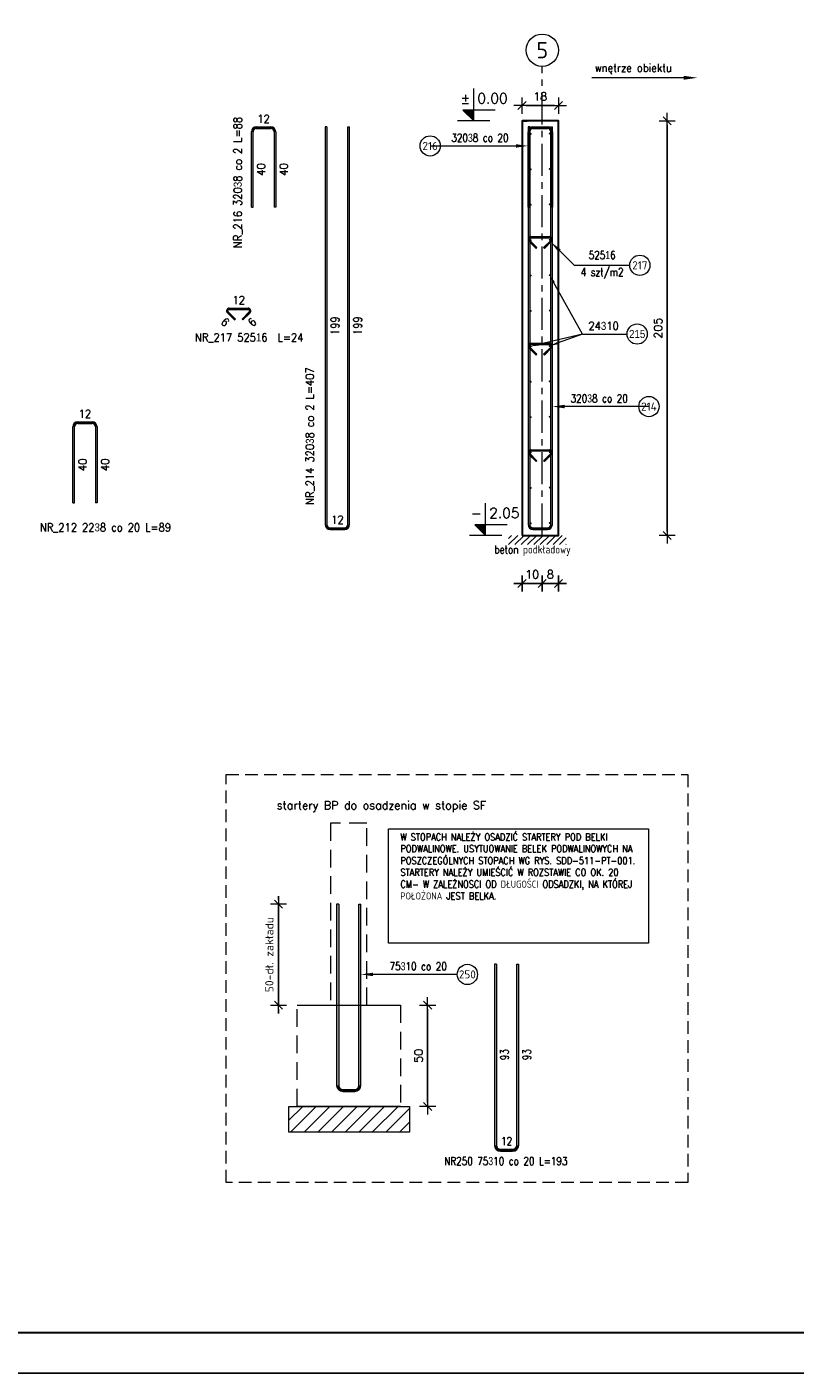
# Model space of a CAD drawing. Extents: x 252417 to 269709, y -146608 to -133214.
# Tile 8 of 14: x 261522 to 265320, y -146608 to -139952. Entities that reach past the tile are written whole.
import ezdxf
from ezdxf.enums import TextEntityAlignment as Align

# ---------------------------------------------------------------- set-up
doc = ezdxf.new("R2010")
doc.units = 0
doc.header["$LTSCALE"] = 5
doc.header["$MEASUREMENT"] = 0
doc.linetypes.add('CENTER', pattern=[50.8, 31.75, -6.35, 6.35, -6.35])
doc.linetypes.add('HIDDEN', pattern=[0.375, 0.25, -0.125])
doc.layers.add('_FORMATKA', color=8, linetype='Continuous', lineweight=15, plot=False)
for name, color, linetype, lineweight in [('_RAMKA', 7, 'Continuous', 35), ('AutoCAD_Structural_Detailing_deskowanie', 2, 'Continuous', 30), ('AutoCAD_Structural_Detailing_kształt pręta', 7, 'Continuous', 13), ('AutoCAD_Structural_Detailing_opis kształtu pręta', 7, 'Continuous', 13), ('AutoCAD_Structural_Detailing_opis rozkładu', 7, 'Continuous', 13), ('AutoCAD_Structural_Detailing_pręt wyrzucony', 7, 'Continuous', 13), ('AutoCAD_Structural_Detailing_symbole graficzne', 7, 'Continuous', 13), ('Opisy', 3, 'Continuous', 9), ('PS_DIM', 4, 'Continuous', 13), ('PS_HIDDEN', 2, 'HIDDEN', 13), ('PS_POS', 1, 'Continuous', 15), ('PS_TEXT', 3, 'Continuous', 13)]:
    doc.layers.add(name, color=color, linetype=linetype, lineweight=lineweight)
doc.layers.add('PS_KOTE', color=4, linetype='Continuous')
doc.styles.add('ARIAL', font='arial.ttf')
doc.styles.add('marta', font='simplex.shx', dxfattribs={"width": 0.8})
doc.styles.add('marta_B', font='isocpeur.ttf')
doc.styles.add('r-gil', font='GIL_____.TTF', dxfattribs={"width": 0.9})
doc.styles.add('r-simplex', font='simplex.shx', dxfattribs={"width": 0.9})
doc.styles.add('simplex', font='simplex.shx', dxfattribs={"width": 0.9})
doc.styles.add('SIMPLEX 0.8', font='simplex.shx', dxfattribs={"width": 0.8, "height": 40})
doc.styles.add('styl2M', font='simplex.shx')
doc.styles.add('style1', font='simplex.shx')
doc.dimstyles.new('RBCT DIM 20_M', dxfattribs={"dimtxt": 40, "dimasz": 20, "dimexe": 20, "dimexo": 150, "dimgap": 25, "dimtad": 1, "dimdec": 1, "dimlfac": 0.1, "dimzin": 9, "dimdsep": 46, "dimtxsty": 'styl2M', "dimblk": 'dimznak', "dimcen": 40, "dimse1": 1, "dimse2": 1, "dimclrd": 8, "dimclre": 8, "dimclrt": 4, "dimadec": 0, "dimazin": 0, "dimtfac": 1, "dimtdec": 1, "dimtix": 1, "dimtmove": 2, "dimatfit": 3, "dimldrblk": 'dimznak', "dimfxl": 5, "dimfxlon": 1, "dimarcsym": 0})

# ---------------------------------------------------------------- blocks, each defined once
blk = doc.blocks.new('dimznak')
at = {"color": 0}
for points in [[(-2, 0), (2, 0)], [(0, 2), (0, -2)]]:
    blk.add_lwpolyline(points, dxfattribs=at)
at = {"color": 3}
blk.add_lwpolyline([(1, 1), (-1, -1)], dxfattribs=at)
blk = doc.blocks.new('*D28')
at = {"layer": 'Defpoints', "color": 0, "transparency": 16777216}
for p in [(263063.6, -144289.1), (262766, -144789.1), (263063.6, -144789.1)]:
    blk.add_point(p, dxfattribs=at)
at = {"layer": 'PS_DIM', "color": 8, "lineweight": -2, "transparency": 16777216}
for p, q in [((262766, -144269.1), (262766, -144249.1)), ((262766, -144289.1), (262766, -144789.1)), ((262766, -144809.1), (262766, -144829.1))]:
    blk.add_line(p, q, dxfattribs=at)
at = {"layer": 'PS_DIM', "color": 8, "lineweight": -2, "transparency": 16777216, "xscale": 20, "yscale": 20, "zscale": 20}
for p, rotation in [((262766, -144289.1), 270), ((262766, -144789.1), 90)]:
    blk.add_blockref('dimznak', p, dxfattribs=dict(at, rotation=rotation))
at = {"layer": 'PS_DIM', "color": 4, "transparency": 16777216, "insert": (262721, -144539.1), "char_height": 40, "attachment_point": 5, "rotation": 90, "style": 'styl2M'}
blk.add_mtext('50-dł. zakładu', dxfattribs=at)
blk = doc.blocks.new('*D29')
at = {"layer": 'Defpoints', "color": 0, "transparency": 16777216}
for p in [(263368.8, -144789.1), (263368.8, -145289.1), (263503.5, -145289.1)]:
    blk.add_point(p, dxfattribs=at)
at = {"layer": 'PS_DIM', "color": 8, "lineweight": -2, "transparency": 16777216}
blk.add_line((263503.5, -144809.1), (263503.5, -145269.1), dxfattribs=at)
at = {"layer": 'PS_DIM', "color": 8, "lineweight": -2, "transparency": 16777216, "xscale": 20, "yscale": 20, "zscale": 20}
for p, rotation in [((263503.5, -144789.1), 90), ((263503.5, -145289.1), 270)]:
    blk.add_blockref('dimznak', p, dxfattribs=dict(at, rotation=rotation))
at = {"layer": 'PS_DIM', "color": 4, "transparency": 16777216, "insert": (263458.5, -145039.1), "char_height": 40, "attachment_point": 5, "rotation": 90, "style": 'styl2M'}
blk.add_mtext('50', dxfattribs=at)
blk = doc.blocks.new('*D56')
at = {"layer": 'Defpoints', "color": 0, "transparency": 16777216}
for p in [(264150.2, -140341.3), (263970.2, -140416.7), (264150.2, -140416.7)]:
    blk.add_point(p, dxfattribs=at)
at = {"layer": 'PS_DIM', "color": 8, "lineweight": -2, "transparency": 16777216}
blk.add_line((263990.2, -140341.3), (264130.2, -140341.3), dxfattribs=at)
at = {"layer": 'PS_DIM', "color": 8, "lineweight": -2, "transparency": 16777216, "xscale": 20, "yscale": 20, "zscale": 20, "rotation": 180}
blk.add_blockref('dimznak', (263970.2, -140341.3), dxfattribs=at)
at = {"layer": 'PS_DIM', "color": 8, "lineweight": -2, "transparency": 16777216, "xscale": 20, "yscale": 20, "zscale": 20}
blk.add_blockref('dimznak', (264150.2, -140341.3), dxfattribs=at)
at = {"layer": 'PS_DIM', "color": 4, "transparency": 16777216, "insert": (264060.2, -140296.3), "char_height": 40, "attachment_point": 5, "style": 'styl2M'}
blk.add_mtext('18', dxfattribs=at)
blk = doc.blocks.new('*D57')
at = {"layer": 'Defpoints', "color": 0, "transparency": 16777216}
for p in [(263970.2, -140416.7), (263970.2, -142466.7), (264688, -142466.7)]:
    blk.add_point(p, dxfattribs=at)
at = {"layer": 'PS_DIM', "color": 8, "lineweight": -2, "transparency": 16777216}
blk.add_line((264688, -140436.7), (264688, -142446.7), dxfattribs=at)
at = {"layer": 'PS_DIM', "color": 8, "lineweight": -2, "transparency": 16777216, "xscale": 20, "yscale": 20, "zscale": 20}
for p, rotation in [((264688, -140416.7), 90), ((264688, -142466.7), 270)]:
    blk.add_blockref('dimznak', p, dxfattribs=dict(at, rotation=rotation))
at = {"layer": 'PS_DIM', "color": 4, "transparency": 16777216, "insert": (264643, -141441.7), "char_height": 40, "attachment_point": 5, "rotation": 90, "style": 'styl2M'}
blk.add_mtext('205', dxfattribs=at)
blk = doc.blocks.new('A$C5C101CB4')
at = {"layer": 'PS_DIM'}
blk.add_hatch(color=2, dxfattribs=at).paths.add_polyline_path([(914, 17), (794, 0), (794, 34)], flags=0)
at = {"layer": 'PS_DIM', "color": 2}
blk.add_line((794, 17), (0, 17), dxfattribs=at)
at = {"layer": 'PS_DIM', "color": 2, "insert": (25, 138), "char_height": 70, "attachment_point": 1, "style": 'simplex'}
blk.add_mtext_dynamic_manual_height_columns('wnętrze obiektu', width=2506.37, gutter_width=17.5, heights=[0], dxfattribs=at)
blk = doc.blocks.new('*D58')
at = {"color": 8, "lineweight": -2, "transparency": 16777216}
for p, q in [((263950.2, -142703.9), (263930.2, -142703.9)), ((263970.2, -142703.9), (264070.2, -142703.9)), ((264090.2, -142703.9), (264110.2, -142703.9))]:
    blk.add_line(p, q, dxfattribs=at)
at = {"layer": 'Defpoints', "color": 0, "transparency": 16777216}
for p in [(263970.2, -142466.7, 10443.6), (264070.2, -142466.7), (264070.2, -142703.9)]:
    blk.add_point(p, dxfattribs=at)
at = {"color": 8, "lineweight": -2, "transparency": 16777216, "xscale": 20, "yscale": 20, "zscale": 20}
blk.add_blockref('dimznak', (263970.2, -142703.9), dxfattribs=at)
at = {"color": 8, "lineweight": -2, "transparency": 16777216, "xscale": 20, "yscale": 20, "zscale": 20, "rotation": 180}
blk.add_blockref('dimznak', (264070.2, -142703.9), dxfattribs=at)
at = {"color": 4, "transparency": 16777216, "insert": (264020.2, -142658.9), "char_height": 40, "attachment_point": 5, "style": 'styl2M'}
blk.add_mtext('10', dxfattribs=at)
blk = doc.blocks.new('*D59')
at = {"color": 8, "lineweight": -2, "transparency": 16777216}
for p, q in [((264050.2, -142703.9), (264030.2, -142703.9)), ((264070.2, -142703.9), (264150.2, -142703.9)), ((264170.2, -142703.9), (264190.2, -142703.9))]:
    blk.add_line(p, q, dxfattribs=at)
at = {"layer": 'Defpoints', "color": 0, "transparency": 16777216}
for p in [(264070.2, -142466.7), (264150.2, -142466.7, 10443.6), (264150.2, -142703.9)]:
    blk.add_point(p, dxfattribs=at)
at = {"color": 8, "lineweight": -2, "transparency": 16777216, "xscale": 20, "yscale": 20, "zscale": 20}
blk.add_blockref('dimznak', (264070.2, -142703.9), dxfattribs=at)
at = {"color": 8, "lineweight": -2, "transparency": 16777216, "xscale": 20, "yscale": 20, "zscale": 20, "rotation": 180}
blk.add_blockref('dimznak', (264150.2, -142703.9), dxfattribs=at)
at = {"color": 4, "transparency": 16777216, "insert": (264110.2, -142658.9), "char_height": 40, "attachment_point": 5, "style": 'styl2M'}
blk.add_mtext('8', dxfattribs=at)
blk = doc.blocks.new('*U17')
at = {"layer": '_FORMATKA', "lineweight": -3}
blk.add_lwpolyline([(-841, 0), (0, 0), (0, 594), (-841, 594)], close=True, dxfattribs=at)
at = {"layer": '_RAMKA', "lineweight": -3, "const_width": 0.5}
blk.add_lwpolyline([(-811, 10), (-10, 10), (-10, 584), (-811, 584)], close=True, dxfattribs=at)

msp = doc.modelspace()

# ---------------------------------------------------------------- hatches: boundary and pattern name
h = msp.add_hatch(color=1)
edge = h.paths.add_edge_path(flags=0)
edge.add_arc((264013.18, -140481.71), 5, 0, 360)
h = msp.add_hatch(color=1)
edge = h.paths.add_edge_path(flags=0)
edge.add_arc((264107.18, -140479.71), 5, 0, 360)
h = msp.add_hatch(color=1)
edge = h.paths.add_edge_path(flags=0)
edge.add_arc((264013.18, -140656.71), 5, 0, 360)
h = msp.add_hatch(color=1)
edge = h.paths.add_edge_path(flags=0)
edge.add_arc((264107.18, -140654.71), 5, 0, 360)
h = msp.add_hatch(color=1)
edge = h.paths.add_edge_path(flags=0)
edge.add_arc((264013.18, -140831.71), 5, 0, 360)
h = msp.add_hatch(color=1)
edge = h.paths.add_edge_path(flags=0)
edge.add_arc((264107.18, -140829.71), 5, 0, 360)
h = msp.add_hatch(color=1)
edge = h.paths.add_edge_path(flags=0)
edge.add_arc((264013.18, -141006.71), 5, 0, 360)
h = msp.add_hatch(color=1)
edge = h.paths.add_edge_path(flags=0)
edge.add_arc((264107.18, -141004.71), 5, 0, 360)
h = msp.add_hatch(color=1)
edge = h.paths.add_edge_path(flags=0)
edge.add_arc((264013.18, -141181.71), 5, 0, 360)
h = msp.add_hatch(color=1)
edge = h.paths.add_edge_path(flags=0)
edge.add_arc((264107.18, -141179.71), 5, 0, 360)
h = msp.add_hatch(color=1)
edge = h.paths.add_edge_path(flags=0)
edge.add_arc((264013.18, -141356.71), 5, 0, 360)
h = msp.add_hatch(color=1)
edge = h.paths.add_edge_path(flags=0)
edge.add_arc((264107.18, -141354.71), 5, 0, 360)
h = msp.add_hatch(color=1)
edge = h.paths.add_edge_path(flags=0)
edge.add_arc((264013.18, -141531.71), 5, 0, 360)
h = msp.add_hatch(color=1)
edge = h.paths.add_edge_path(flags=0)
edge.add_arc((264107.18, -141529.71), 5, 0, 360)
h = msp.add_hatch(color=1)
edge = h.paths.add_edge_path(flags=0)
edge.add_arc((264013.18, -141706.71), 5, 0, 360)
h = msp.add_hatch(color=1)
edge = h.paths.add_edge_path(flags=0)
edge.add_arc((264107.18, -141704.71), 5, 0, 360)
h = msp.add_hatch(color=1)
edge = h.paths.add_edge_path(flags=0)
edge.add_arc((264013.18, -141881.71), 5, 0, 360)
h = msp.add_hatch(color=1)
edge = h.paths.add_edge_path(flags=0)
edge.add_arc((264107.18, -141879.71), 5, 0, 360)
h = msp.add_hatch(color=1)
edge = h.paths.add_edge_path(flags=0)
edge.add_arc((264013.18, -142056.71), 5, 0, 360)
h = msp.add_hatch(color=1)
edge = h.paths.add_edge_path(flags=0)
edge.add_arc((264107.18, -142054.71), 5, 0, 360)
h = msp.add_hatch(color=1)
edge = h.paths.add_edge_path(flags=0)
edge.add_arc((264013.18, -142231.71), 5, 0, 360)
h = msp.add_hatch(color=1)
edge = h.paths.add_edge_path(flags=0)
edge.add_arc((264107.18, -142229.71), 5, 0, 360)
h = msp.add_hatch(color=1)
edge = h.paths.add_edge_path(flags=0)
edge.add_arc((264013.18, -142406.71), 5, 0, 360)
h = msp.add_hatch(color=1)
edge = h.paths.add_edge_path(flags=0)
edge.add_arc((264107.18, -142404.71), 5, 0, 360)
at = {"layer": 'AutoCAD_Structural_Detailing_kształt pręta'}
h = msp.add_hatch(color=161, dxfattribs=at)
edge = h.paths.add_edge_path(flags=0)
edge.add_line((264024.18, -140446.71), (264024.18, -140454.71))
edge.add_arc((264024.18, -140470.71), 16, 90, 180)
edge.add_line((264008.18, -140470.71), (264000.18, -140470.71))
edge.add_arc((264024.18, -140470.71), 24, 450, 540, ccw=False)
for points in [[(264000.18, -140446.71), (264008.18, -140446.71), (264008.18, -142412.71), (264000.18, -142412.71)], [(264008.18, -140842.71), (264000.18, -140842.71), (264000.18, -140470.71), (264008.18, -140470.71)], [(264024.18, -140454.71), (264024.18, -140446.71), (264096.18, -140446.71), (264096.18, -140454.71)], [(264120.18, -142412.71), (264112.18, -142412.71), (264112.18, -140446.71), (264120.18, -140446.71)], [(264112.18, -140470.71), (264120.18, -140470.71), (264120.18, -140842.71), (264112.18, -140842.71)], [(264043.73, -141043.51), (264039.49, -141047.75), (264004.14, -141012.4), (264008.38, -141008.15)], [(264013.68, -140995.35), (264013.68, -140989.35), (264106.68, -140989.35), (264106.68, -140995.35)], [(264111.99, -141008.15), (264116.23, -141012.4), (264080.87, -141047.75), (264076.63, -141043.51)], [(264043.73, -141570.26), (264039.49, -141574.5), (264004.14, -141539.15), (264008.38, -141534.91)], [(264013.68, -141522.1), (264013.68, -141516.1), (264106.68, -141516.1), (264106.68, -141522.1)], [(264111.99, -141534.91), (264116.23, -141539.15), (264080.87, -141574.5), (264076.63, -141570.26)], [(264043.73, -142096.94), (264039.49, -142101.18), (264004.14, -142065.83), (264008.38, -142061.58)], [(264013.68, -142048.78), (264013.68, -142042.78), (264106.68, -142042.78), (264106.68, -142048.78)], [(264111.99, -142061.58), (264116.23, -142065.83), (264080.87, -142101.18), (264076.63, -142096.94)], [(264024.18, -142436.71), (264024.18, -142428.71), (264096.18, -142428.71), (264096.18, -142436.71)], [(263053.59, -144289.12), (263063.59, -144289.12), (263063.59, -145185.12), (263053.59, -145185.12)], [(263173.59, -145185.12), (263163.59, -145185.12), (263163.59, -144289.12), (263173.59, -144289.12)], [(263083.59, -145215.12), (263083.59, -145205.12), (263143.59, -145205.12), (263143.59, -145215.12)]]:
    msp.add_hatch(color=161, dxfattribs=at).paths.add_polyline_path(points, flags=0)
h = msp.add_hatch(color=161, dxfattribs=at)
edge = h.paths.add_edge_path(flags=0)
edge.add_line((264120.18, -140470.71), (264112.18, -140470.71))
edge.add_arc((264096.18, -140470.71), 16, 0, 90)
edge.add_line((264096.18, -140454.71), (264096.18, -140446.71))
edge.add_arc((264096.18, -140470.71), 24, 360, 450, ccw=False)
h = msp.add_hatch(color=161, dxfattribs=at)
edge = h.paths.add_edge_path(flags=0)
edge.add_line((264013.68, -140989.35), (264013.68, -140995.35))
edge.add_arc((264013.68, -141002.85), 7.5, 90, 225)
edge.add_line((264008.38, -141008.15), (264004.14, -141012.4))
edge.add_arc((264013.68, -141002.85), 13.5, 450, 585, ccw=False)
h = msp.add_hatch(color=161, dxfattribs=at)
edge = h.paths.add_edge_path(flags=0)
edge.add_line((264116.23, -141012.4), (264111.99, -141008.15))
edge.add_arc((264106.68, -141002.85), 7.5, -45, 90)
edge.add_line((264106.68, -140995.35), (264106.68, -140989.35))
edge.add_arc((264106.68, -141002.85), 13.5, 315, 450, ccw=False)
h = msp.add_hatch(color=161, dxfattribs=at)
edge = h.paths.add_edge_path(flags=0)
edge.add_line((264013.68, -141516.1), (264013.68, -141522.1))
edge.add_arc((264013.68, -141529.6), 7.5, 90, 225)
edge.add_line((264008.38, -141534.91), (264004.14, -141539.15))
edge.add_arc((264013.68, -141529.6), 13.5, 450, 585, ccw=False)
h = msp.add_hatch(color=161, dxfattribs=at)
edge = h.paths.add_edge_path(flags=0)
edge.add_line((264116.23, -141539.15), (264111.99, -141534.91))
edge.add_arc((264106.68, -141529.6), 7.5, -45, 90)
edge.add_line((264106.68, -141522.1), (264106.68, -141516.1))
edge.add_arc((264106.68, -141529.6), 13.5, 315, 450, ccw=False)
h = msp.add_hatch(color=161, dxfattribs=at)
edge = h.paths.add_edge_path(flags=0)
edge.add_line((264013.68, -142042.78), (264013.68, -142048.78))
edge.add_arc((264013.68, -142056.28), 7.5, 90, 225)
edge.add_line((264008.38, -142061.58), (264004.14, -142065.83))
edge.add_arc((264013.68, -142056.28), 13.5, 450, 585, ccw=False)
h = msp.add_hatch(color=161, dxfattribs=at)
edge = h.paths.add_edge_path(flags=0)
edge.add_line((264116.23, -142065.83), (264111.99, -142061.58))
edge.add_arc((264106.68, -142056.28), 7.5, -45, 90)
edge.add_line((264106.68, -142048.78), (264106.68, -142042.78))
edge.add_arc((264106.68, -142056.28), 13.5, 315, 450, ccw=False)
h = msp.add_hatch(color=161, dxfattribs=at)
edge = h.paths.add_edge_path(flags=0)
edge.add_line((264000.18, -142412.71), (264008.18, -142412.71))
edge.add_arc((264024.18, -142412.71), 16, -180, -90)
edge.add_line((264024.18, -142428.71), (264024.18, -142436.71))
edge.add_arc((264024.18, -142412.71), 24, 540, 630, ccw=False)
h = msp.add_hatch(color=161, dxfattribs=at)
edge = h.paths.add_edge_path(flags=0)
edge.add_line((264096.18, -142436.71), (264096.18, -142428.71))
edge.add_arc((264096.18, -142412.71), 16, -90, 0)
edge.add_line((264112.18, -142412.71), (264120.18, -142412.71))
edge.add_arc((264096.18, -142412.71), 24, 270, 360, ccw=False)
h = msp.add_hatch(color=161, dxfattribs=at)
edge = h.paths.add_edge_path(flags=0)
edge.add_line((263053.59, -145185.12), (263063.59, -145185.12))
edge.add_arc((263083.59, -145185.12), 20, -180, -90)
edge.add_line((263083.59, -145205.12), (263083.59, -145215.12))
edge.add_arc((263083.59, -145185.12), 30, 540, 630, ccw=False)
h = msp.add_hatch(color=161, dxfattribs=at)
edge = h.paths.add_edge_path(flags=0)
edge.add_line((263143.59, -145215.12), (263143.59, -145205.12))
edge.add_arc((263143.59, -145185.12), 20, -90, 0)
edge.add_line((263163.59, -145185.12), (263173.59, -145185.12))
edge.add_arc((263143.59, -145185.12), 30, 270, 360, ccw=False)
at = {"layer": 'AutoCAD_Structural_Detailing_opis kształtu pręta'}
for points in [[(264000.18, -140540.74), (263940.18, -140532.18), (263940.18, -140549.29)], [(264112.75, -141015.87), (264149.13, -141064.35), (264161.22, -141052.25)], [(264120.18, -141829.28), (264180.18, -141837.84), (264180.18, -141820.73)], [(263173.59, -144636.75), (263233.59, -144645.3), (263233.59, -144628.2)]]:
    msp.add_hatch(color=8, dxfattribs=at).paths.add_polyline_path(points, flags=0)
at = {"layer": 'AutoCAD_Structural_Detailing_opis rozkładu'}
for points in [[(264107.18, -141179.71), (264121.58, -141217.46), (264131.55, -141211.93)], [(264013.18, -141531.71), (264053.41, -141527.95), (264050.76, -141516.86)], [(264107.18, -141529.71), (264146.7, -141521.31), (264142.78, -141510.6)]]:
    msp.add_hatch(color=8, dxfattribs=at).paths.add_polyline_path(points, flags=0)
at = {"layer": 'AutoCAD_Structural_Detailing_pręt wyrzucony'}
h = msp.add_hatch(color=6, dxfattribs=at)
edge = h.paths.add_edge_path(flags=0)
edge.add_line((262656.14, -140446.71), (262656.14, -140454.71))
edge.add_arc((262656.14, -140470.71), 16, 90, 180)
edge.add_line((262640.14, -140470.71), (262632.14, -140470.71))
edge.add_arc((262656.14, -140470.71), 24, 450, 540, ccw=False)
for points in [[(262640.14, -140842.71), (262632.14, -140842.71), (262632.14, -140470.71), (262640.14, -140470.71)], [(262656.14, -140454.71), (262656.14, -140446.71), (262728.14, -140446.71), (262728.14, -140454.71)], [(262744.14, -140470.71), (262752.14, -140470.71), (262752.14, -140842.71), (262744.14, -140842.71)], [(262997.31, -140446.71), (263005.31, -140446.71), (263005.31, -142412.71), (262997.31, -142412.71)], [(263117.31, -142412.71), (263109.31, -142412.71), (263109.31, -140446.71), (263117.31, -140446.71)], [(262522.91, -141348.7), (262522.91, -141342.7), (262615.91, -141342.7), (262615.91, -141348.7)], [(262552.96, -141396.86), (262548.72, -141401.1), (262513.36, -141365.74), (262517.61, -141361.5)], [(262621.21, -141361.5), (262625.46, -141365.74), (262590.1, -141401.1), (262585.86, -141396.86)], [(261757.13, -142304.86), (261749.13, -142304.86), (261749.13, -141928.86), (261757.13, -141928.86)], [(261773.13, -141912.86), (261773.13, -141904.86), (261844.83, -141904.86), (261844.83, -141912.86)], [(261860.83, -141928.86), (261868.83, -141928.86), (261868.83, -142304.86), (261860.83, -142304.86)], [(263021.31, -142436.71), (263021.31, -142428.71), (263093.31, -142428.71), (263093.31, -142436.71)], [(263833.84, -144585.24), (263843.84, -144585.24), (263843.84, -145481.24), (263833.84, -145481.24)], [(263953.84, -145481.24), (263943.84, -145481.24), (263943.84, -144585.24), (263953.84, -144585.24)], [(263863.84, -145511.24), (263863.84, -145501.24), (263923.84, -145501.24), (263923.84, -145511.24)]]:
    msp.add_hatch(color=6, dxfattribs=at).paths.add_polyline_path(points, flags=0)
h = msp.add_hatch(color=6, dxfattribs=at)
edge = h.paths.add_edge_path(flags=0)
edge.add_line((262752.14, -140470.71), (262744.14, -140470.71))
edge.add_arc((262728.14, -140470.71), 16, 0, 90)
edge.add_line((262728.14, -140454.71), (262728.14, -140446.71))
edge.add_arc((262728.14, -140470.71), 24, 360, 450, ccw=False)
h = msp.add_hatch(color=6, dxfattribs=at)
edge = h.paths.add_edge_path(flags=0)
edge.add_line((262522.91, -141342.7), (262522.91, -141348.7))
edge.add_arc((262522.91, -141356.2), 7.5, 90, 225)
edge.add_line((262517.61, -141361.5), (262513.36, -141365.74))
edge.add_arc((262522.91, -141356.2), 13.5, 450, 585, ccw=False)
h = msp.add_hatch(color=6, dxfattribs=at)
edge = h.paths.add_edge_path(flags=0)
edge.add_line((262625.46, -141365.74), (262621.21, -141361.5))
edge.add_arc((262615.91, -141356.2), 7.5, -45, 90)
edge.add_line((262615.91, -141348.7), (262615.91, -141342.7))
edge.add_arc((262615.91, -141356.2), 13.5, 315, 450, ccw=False)
h = msp.add_hatch(color=6, dxfattribs=at)
edge = h.paths.add_edge_path(flags=0)
edge.add_line((261773.13, -141904.86), (261773.13, -141912.86))
edge.add_arc((261773.13, -141928.86), 16, 90, 180)
edge.add_line((261757.13, -141928.86), (261749.13, -141928.86))
edge.add_arc((261773.13, -141928.86), 24, 450, 540, ccw=False)
h = msp.add_hatch(color=6, dxfattribs=at)
edge = h.paths.add_edge_path(flags=0)
edge.add_line((261868.83, -141928.86), (261860.83, -141928.86))
edge.add_arc((261844.83, -141928.86), 16, 0, 90)
edge.add_line((261844.83, -141912.86), (261844.83, -141904.86))
edge.add_arc((261844.83, -141928.86), 24, 360, 450, ccw=False)
h = msp.add_hatch(color=6, dxfattribs=at)
edge = h.paths.add_edge_path(flags=0)
edge.add_line((262997.31, -142412.71), (263005.31, -142412.71))
edge.add_arc((263021.31, -142412.71), 16, -180, -90)
edge.add_line((263021.31, -142428.71), (263021.31, -142436.71))
edge.add_arc((263021.31, -142412.71), 24, 540, 630, ccw=False)
h = msp.add_hatch(color=6, dxfattribs=at)
edge = h.paths.add_edge_path(flags=0)
edge.add_line((263093.31, -142436.71), (263093.31, -142428.71))
edge.add_arc((263093.31, -142412.71), 16, -90, 0)
edge.add_line((263109.31, -142412.71), (263117.31, -142412.71))
edge.add_arc((263093.31, -142412.71), 24, 270, 360, ccw=False)
h = msp.add_hatch(color=6, dxfattribs=at)
edge = h.paths.add_edge_path(flags=0)
edge.add_line((263833.84, -145481.24), (263843.84, -145481.24))
edge.add_arc((263863.84, -145481.24), 20, -180, -90)
edge.add_line((263863.84, -145501.24), (263863.84, -145511.24))
edge.add_arc((263863.84, -145481.24), 30, 540, 630, ccw=False)
h = msp.add_hatch(color=6, dxfattribs=at)
edge = h.paths.add_edge_path(flags=0)
edge.add_line((263923.84, -145511.24), (263923.84, -145501.24))
edge.add_arc((263923.84, -145481.24), 20, -90, 0)
edge.add_line((263943.84, -145481.24), (263953.84, -145481.24))
edge.add_arc((263923.84, -145481.24), 30, 270, 360, ccw=False)
at = {"layer": 'AutoCAD_Structural_Detailing_symbole graficzne'}
for points in [[(263677.94, -140363.37), (263731.27, -140416.71), (263731.27, -140363.37)], [(263736.82, -142413.37), (263790.16, -142466.71), (263790.16, -142413.37)]]:
    msp.add_hatch(color=1, dxfattribs=at).paths.add_polyline_path(points, flags=0)
at = {"layer": 'PS_DIM', "ltscale": 200}
h = msp.add_hatch(dxfattribs=at)
h.set_pattern_fill('LINE', color=252, scale=15, angle=45)
h.set_pattern_definition([(45, (109306.98, -12689.444), (-33.67596, 33.67596), [])])
h.paths.add_polyline_path([(262816.93, -145289.12), (263413.31, -145289.12), (263413.31, -145416.29), (262816.93, -145416.29)])
at = {"layer": 'PS_POS'}
h = msp.add_hatch(dxfattribs=at)
h.set_pattern_fill('LINE', color=9, scale=7, angle=45)
h.set_pattern_definition([(45, (130780.802, -20824.387), (-15.7154482, 15.7154482), [])])
h.paths.add_polyline_path([(263903.1, -142466.71), (264188.05, -142466.71), (264188.05, -142511.99), (263903.1, -142511.99)])

# ---------------------------------------------------------------- linework, layer by layer
at = {"layer": 'AutoCAD_Structural_Detailing_deskowanie'}
msp.add_line((263970.18, -140416.71, 10443.61), (263995.18, -140416.71, 10443.61), dxfattribs=at)
at = {"layer": 'AutoCAD_Structural_Detailing_deskowanie', "elevation": 10443.61}
msp.add_lwpolyline([(263970.18, -142466.71), (264150.18, -142466.71), (264150.18, -140416.71), (263970.18, -140416.71)], close=True, dxfattribs=at)
at = {"layer": 'AutoCAD_Structural_Detailing_kształt pręta', "color": 161}
for p, q in [((264000.18, -140446.71), (264000.18, -142412.71)), ((264008.18, -140446.71), (264000.18, -140446.71)), ((264000.18, -140842.71), (264000.18, -140470.71)), ((264008.18, -140446.71), (264008.18, -142412.71)), ((264008.18, -140842.71), (264008.18, -140470.71)), ((264024.18, -140446.71), (264096.18, -140446.71)), ((264024.18, -140454.71), (264096.18, -140454.71)), ((264112.18, -142412.71), (264112.18, -140446.71)), ((264112.18, -140446.71), (264120.18, -140446.71)), ((264112.18, -140470.71), (264112.18, -140842.71)), ((264120.18, -142412.71), (264120.18, -140446.71)), ((264120.18, -140470.71), (264120.18, -140842.71)), ((264000.18, -140842.71), (264008.18, -140842.71)), ((264120.18, -140842.71), (264112.18, -140842.71)), ((264039.49, -141047.75), (264004.14, -141012.4)), ((264043.73, -141043.51), (264008.38, -141008.15)), ((264013.68, -140989.35), (264106.68, -140989.35)), ((264013.68, -140995.35), (264106.68, -140995.35)), ((264111.99, -141008.15), (264076.63, -141043.51)), ((264116.23, -141012.4), (264080.87, -141047.75)), ((264039.49, -141047.75), (264043.73, -141043.51)), ((264080.87, -141047.75), (264076.63, -141043.51)), ((264039.49, -141574.5), (264004.14, -141539.15)), ((264043.73, -141570.26), (264008.38, -141534.91)), ((264013.68, -141516.1), (264106.68, -141516.1)), ((264013.68, -141522.1), (264106.68, -141522.1)), ((264111.99, -141534.91), (264076.63, -141570.26)), ((264116.23, -141539.15), (264080.87, -141574.5)), ((264039.49, -141574.5), (264043.73, -141570.26)), ((264080.87, -141574.5), (264076.63, -141570.26)), ((264039.49, -142101.18), (264004.14, -142065.83)), ((264043.73, -142096.94), (264008.38, -142061.58)), ((264013.68, -142042.78), (264106.68, -142042.78)), ((264013.68, -142048.78), (264106.68, -142048.78)), ((264111.99, -142061.58), (264076.63, -142096.94)), ((264116.23, -142065.83), (264080.87, -142101.18)), ((264039.49, -142101.18), (264043.73, -142096.94)), ((264080.87, -142101.18), (264076.63, -142096.94)), ((264024.18, -142428.71), (264096.18, -142428.71)), ((264024.18, -142436.71), (264096.18, -142436.71)), ((263053.59, -144289.12), (263053.59, -145185.12)), ((263063.59, -144289.12), (263053.59, -144289.12)), ((263063.59, -144289.12), (263063.59, -145185.12)), ((263163.59, -145185.12), (263163.59, -144289.12)), ((263163.59, -144289.12), (263173.59, -144289.12)), ((263173.59, -145185.12), (263173.59, -144289.12)), ((263083.59, -145205.12), (263143.59, -145205.12)), ((263083.59, -145215.12), (263143.59, -145215.12))]:
    msp.add_line(p, q, dxfattribs=at)
for centre, radius, start, end in [((264024.18, -140470.71), 24, 90, 180), ((264024.18, -140470.71), 16, 90, 180), ((264096.18, -140470.71), 24, 360, 90), ((264096.18, -140470.71), 16, 0, 90), ((264013.68, -141002.85), 13.5, 90, 225), ((264013.68, -141002.85), 7.5, 90, 225), ((264106.68, -141002.85), 13.5, 315, 90), ((264106.68, -141002.85), 7.5, 315, 90), ((264013.68, -141529.6), 13.5, 90, 225), ((264013.68, -141529.6), 7.5, 90, 225), ((264106.68, -141529.6), 13.5, 315, 90), ((264106.68, -141529.6), 7.5, 315, 90), ((264013.68, -142056.28), 13.5, 90, 225), ((264013.68, -142056.28), 7.5, 90, 225), ((264106.68, -142056.28), 13.5, 315, 90), ((264106.68, -142056.28), 7.5, 315, 90), ((264024.18, -142412.71), 24, 180, 270), ((264024.18, -142412.71), 16, 180, 270), ((264096.18, -142412.71), 16, 270, 360), ((264096.18, -142412.71), 24, 270, 0), ((263083.59, -145185.12), 30, 180, 270), ((263083.59, -145185.12), 20, 180, 270), ((263143.59, -145185.12), 20, 270, 360), ((263143.59, -145185.12), 30, 270, 360)]:
    msp.add_arc(centre, radius, start, end, dxfattribs=at)
at = {"layer": 'AutoCAD_Structural_Detailing_opis kształtu pręta', "color": 8}
for p, q in [((263518.3, -140540.74, 10443.61), (263940.18, -140540.74)), ((264227.81, -141130.93, 10443.61), (264155.18, -141058.3)), ((264227.81, -141130.93, 10443.61), (264227.81, -141130.93, 10443.61)), ((264227.81, -141130.93, 10443.61), (264502.87, -141130.93, 10443.61)), ((264595.47, -141829.28, 10443.61), (264180.18, -141829.28)), ((263649.91, -144636.75), (263233.59, -144636.75))]:
    msp.add_line(p, q, dxfattribs=at)
at = {"layer": 'AutoCAD_Structural_Detailing_opis kształtu pręta', "color": 8, "lineweight": 18}
for centre in [(263515.99, -140540.74, 10493.56), (264552.87, -141130.93, 10443.61), (264597.74, -141829.28, 10493.56), (263699.91, -144636.75)]:
    msp.add_circle(centre, 50, dxfattribs=at)
at = {"layer": 'AutoCAD_Structural_Detailing_opis rozkładu', "color": 8}
for q in [(264126.57, -141214.7), (264052.09, -141522.41), (264144.74, -141515.96), (264489.45, -141470.7)]:
    msp.add_line((264268.38, -141470.7), q, dxfattribs=at)
at = {"layer": 'AutoCAD_Structural_Detailing_opis rozkładu', "color": 8, "lineweight": 18}
msp.add_circle((264539.45, -141470.7), 50, dxfattribs=at)
at = {"layer": 'AutoCAD_Structural_Detailing_pręt wyrzucony', "color": 6}
for p, q in [((262632.14, -140842.71), (262632.14, -140470.71)), ((262640.14, -140842.71), (262640.14, -140470.71)), ((262656.14, -140446.71), (262728.14, -140446.71)), ((262656.14, -140454.71), (262728.14, -140454.71)), ((262744.14, -140470.71), (262744.14, -140842.71)), ((262752.14, -140470.71), (262752.14, -140842.71)), ((262997.31, -140446.71), (262997.31, -142412.71)), ((263005.31, -140446.71), (262997.31, -140446.71)), ((263005.31, -140446.71), (263005.31, -142412.71)), ((263109.31, -142412.71), (263109.31, -140446.71)), ((263109.31, -140446.71), (263117.31, -140446.71)), ((263117.31, -142412.71), (263117.31, -140446.71)), ((262632.14, -140842.71), (262640.14, -140842.71)), ((262752.14, -140842.71), (262744.14, -140842.71)), ((262522.91, -141342.7), (262615.91, -141342.7)), ((262522.91, -141348.7), (262615.91, -141348.7)), ((262548.72, -141401.1), (262513.36, -141365.74)), ((262552.96, -141396.86), (262517.61, -141361.5)), ((262548.72, -141401.1), (262552.96, -141396.86)), ((262621.21, -141361.5), (262585.86, -141396.86)), ((262590.1, -141401.1), (262585.86, -141396.86)), ((262625.46, -141365.74), (262590.1, -141401.1)), ((261749.13, -142304.86), (261749.13, -141928.86)), ((261757.13, -142304.86), (261757.13, -141928.86)), ((261773.13, -141904.86), (261844.83, -141904.86)), ((261773.13, -141912.86), (261844.83, -141912.86)), ((261860.83, -141928.86), (261860.83, -142304.86)), ((261868.83, -141928.86), (261868.83, -142304.86)), ((261749.13, -142304.86), (261757.13, -142304.86)), ((261868.83, -142304.86), (261860.83, -142304.86)), ((263021.31, -142428.71), (263093.31, -142428.71)), ((263021.31, -142436.71), (263093.31, -142436.71)), ((263833.84, -144585.24), (263833.84, -145481.24)), ((263843.84, -144585.24), (263833.84, -144585.24)), ((263843.84, -144585.24), (263843.84, -145481.24)), ((263943.84, -145481.24), (263943.84, -144585.24)), ((263943.84, -144585.24), (263953.84, -144585.24)), ((263953.84, -145481.24), (263953.84, -144585.24)), ((263863.84, -145501.24), (263923.84, -145501.24)), ((263863.84, -145511.24), (263923.84, -145511.24))]:
    msp.add_line(p, q, dxfattribs=at)
for centre, radius, start, end in [((262656.14, -140470.71), 24, 90, 180), ((262656.14, -140470.71), 16, 90, 180), ((262728.14, -140470.71), 24, 360, 90), ((262728.14, -140470.71), 16, 0, 90), ((262522.91, -141356.2), 13.5, 90, 225), ((262522.91, -141356.2), 7.5, 90, 225), ((262615.91, -141356.2), 13.5, 315, 90), ((262615.91, -141356.2), 7.5, 315, 90), ((261773.13, -141928.86), 24, 90, 180), ((261773.13, -141928.86), 16, 90, 180), ((261844.83, -141928.86), 24, 0, 90), ((261844.83, -141928.86), 16, 360, 90), ((263021.31, -142412.71), 24, 180, 270), ((263021.31, -142412.71), 16, 180, 270), ((263093.31, -142412.71), 16, 270, 360), ((263093.31, -142412.71), 24, 270, 0), ((263863.84, -145481.24), 30, 180, 270), ((263863.84, -145481.24), 20, 180, 270), ((263923.84, -145481.24), 20, 270, 360), ((263923.84, -145481.24), 30, 270, 360)]:
    msp.add_arc(centre, radius, start, end, dxfattribs=at)
at = {"layer": 'AutoCAD_Structural_Detailing_symbole graficzne', "color": 5, "linetype": 'CENTER'}
msp.add_line((264070.18, -142466.71), (264070.18, -140147.46), dxfattribs=at)
at = {"layer": 'AutoCAD_Structural_Detailing_symbole graficzne', "color": 1}
for p, q in [((263731.27, -140416.71, 10443.61), (263731.27, -140256.71, 10443.61)), ((263811.27, -140416.71, 10443.61), (263651.27, -140416.71, 10443.61)), ((263837.94, -140363.37, 10443.61), (263677.94, -140363.37, 10443.61)), ((263677.94, -140363.37, 10443.61), (263731.27, -140416.71, 10443.61)), ((263790.16, -142466.71, 10443.61), (263790.16, -142306.71, 10443.61)), ((263896.82, -142413.37, 10443.61), (263736.82, -142413.37, 10443.61)), ((263736.82, -142413.37, 10443.61), (263790.16, -142466.71, 10443.61)), ((263870.16, -142466.71, 10443.61), (263710.16, -142466.71, 10443.61))]:
    msp.add_line(p, q, dxfattribs=at)
at = {"layer": 'AutoCAD_Structural_Detailing_symbole graficzne', "color": 1, "linetype": 'Continuous', "lineweight": 18}
msp.add_circle((264070.18, -140067.46), 80, dxfattribs=at)
at = {"layer": 'PS_DIM', "color": 1}
msp.add_lwpolyline([(263309.92, -143917.42), (264595.16, -143917.42), (264595.16, -144481.41), (263309.92, -144481.41)], close=True, dxfattribs=at)
at = {"layer": 'PS_DIM', "color": 252, "ltscale": 200}
msp.add_lwpolyline([(262816.93, -145289.12), (263413.31, -145289.12), (263413.31, -145416.29), (262816.93, -145416.29)], close=True, dxfattribs=at)
at = {"layer": 'PS_HIDDEN', "linetype": 'HIDDEN', "ltscale": 70}
for p, q in [((263023.59, -143889.12), (263023.59, -144789.12)), ((263203.59, -143889.12), (263023.59, -143889.12)), ((263203.59, -144789.12), (263203.59, -143889.12)), ((262858.41, -145289.12), (262858.41, -144789.12)), ((263368.77, -144789.12), (263368.77, -145289.12))]:
    msp.add_line(p, q, dxfattribs=at)
at = {"layer": 'PS_HIDDEN', "color": 20, "ltscale": 50}
msp.add_lwpolyline([(262507.21, -143649), (264789.39, -143649), (264789.39, -145664.95), (262507.21, -145664.95)], close=True, dxfattribs=at)
at = {"layer": 'PS_POS', "color": 2}
for p, q in [((262858.41, -144789.12), (263368.77, -144789.12)), ((263368.77, -145289.12), (262858.41, -145289.12))]:
    msp.add_line(p, q, dxfattribs=at)

# ---------------------------------------------------------------- block references
at = {"layer": 'PS_DIM', "xscale": 20, "yscale": 20, "zscale": 20}
msp.add_blockref('*U17', (269357.33, -146607.61), dxfattribs=at)
at = {"layer": 'PS_KOTE', "xscale": 0.5714285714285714, "yscale": 0.5714285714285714, "zscale": 0.5714285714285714}
msp.add_blockref('A$C5C101CB4', (264315.5, -140213.52), dxfattribs=at)

# ---------------------------------------------------------------- texts
at = {"layer": 'AutoCAD_Structural_Detailing_opis kształtu pręta', "color": 3, "char_height": 40, "attachment_point": 5}
for s, insert, style in [('320\\Fdiam;3\\Fsimplex.shx;8 co 20 ', (263761.99, -140500.74, 10493.56), 'marta'), ('216', (263515.99, -140540.74, 10493.56), 'marta_B'), ('525\\Fdiam;1\\Fsimplex.shx;6  ', (264366.3, -141080.46, 10443.61), 'marta'), ('4 szt/m2', (264366.3, -141170.93, 10443.61), 'marta'), ('217', (264552.87, -141130.93, 10443.61), 'marta_B'), ('320\\Fdiam;3\\Fsimplex.shx;8 co 20 ', (264351.74, -141789.28, 10493.56), 'marta'), ('214', (264597.74, -141829.28, 10493.56), 'marta_B'), ('75\\Fdiam;3\\Fsimplex.shx;10 co 20 ', (263456.96, -144596.75), 'marta'), ('250', (263699.91, -144636.75), 'marta_B')]:
    msp.add_mtext(s, dxfattribs=dict(at, insert=insert, style=style))
at = {"layer": 'AutoCAD_Structural_Detailing_opis rozkładu', "color": 3, "char_height": 40, "attachment_point": 5}
for s, insert, style in [('24\\Fdiam;3\\Fsimplex.shx;10 ', (264373.45, -141430.7), 'r-simplex'), ('215', (264539.45, -141470.7), 'r-gil')]:
    msp.add_mtext(s, dxfattribs=dict(at, insert=insert, style=style))
at = {"layer": 'AutoCAD_Structural_Detailing_pręt wyrzucony', "color": 3, "char_height": 40, "attachment_point": 5}
for s, insert, style in [('12', (262692.14, -140406.71, 10443.61), 'r-simplex'), ('12', (262569.41, -141302.7, 10443.61), 'r-simplex'), ('NR_217 525\\Fdiam;1\\Fsimplex.shx;6  L=24', (262621.44, -141489.44, 10443.61), 'r-simplex'), ('12', (261808.98, -141864.86), 'r-simplex'), ('NR_212 22\\Fdiam;3\\Fsimplex.shx;8 co 20 L=89', (261910.61, -142428.37), 'r-simplex'), ('12', (263057.31, -142388.71, 10443.61), 'r-simplex'), ('12', (263893.84, -145461.24), 'marta'), ('NR250 75\\Fdiam;3\\Fsimplex.shx;10 co 20 L=193', (263890.21, -145559.85), 'marta')]:
    msp.add_mtext(s, dxfattribs=dict(at, insert=insert, style=style))
for s, insert, rotation, style in [('NR_216 320\\Fdiam;3\\Fsimplex.shx;8 co 2 L=88', (262566.31, -140721.38, 10443.61), 90, 'r-simplex'), ('40', (262680.14, -140656.71, 10443.61), 90, 'r-simplex'), ('40', (262792.14, -140656.71, 10443.61), 90, 'r-simplex'), ('6', (262502.76, -141411.71, 10443.61), 315, 'r-simplex'), ('6', (262636.06, -141411.71, 10443.61), 45, 'r-simplex'), ('199', (263045.31, -141429.71, 10443.61), 90, 'r-simplex'), ('199', (263157.31, -141429.71, 10443.61), 90, 'r-simplex'), ('NR_214 320\\Fdiam;3\\Fsimplex.shx;8 co 2 L=407', (262922.93, -141974.89), 90, 'r-simplex'), ('40', (261797.13, -142116.86), 90, 'r-simplex'), ('40', (261908.83, -142116.86), 90, 'r-simplex'), ('93', (263883.84, -145033.24), 90, 'marta'), ('93', (263993.84, -145033.24), 90, 'marta')]:
    msp.add_mtext(s, dxfattribs=dict(at, insert=insert, rotation=rotation, style=style))
at = {"layer": 'AutoCAD_Structural_Detailing_symbole graficzne', "color": 2, "style": 'style1'}
for s, p in [('±', (263713.5, -140345.6, 10443.61)), ('-', (263772.38, -142395.6, 10443.61))]:
    msp.add_text(s, height=50, dxfattribs=at).set_placement(p, align=Align.BOTTOM_RIGHT)
for s, height, p in [('0.00 ', 50, (263749.05, -140345.6, 10443.61)), ('2.05 ', 50, (263807.93, -142395.6, 10443.61)), ('startery BP do osadzenia w stopie SF', 40, (262757.18, -143832.68))]:
    msp.add_text(s, height=height, dxfattribs=at).set_placement(p, align=Align.BOTTOM_LEFT)
at = {"layer": 'AutoCAD_Structural_Detailing_symbole graficzne', "color": 2, "insert": (264070.18, -140067.46), "char_height": 80, "attachment_point": 5, "style": 'marta_B'}
msp.add_mtext('5', dxfattribs=at)
at = {"layer": 'Opisy', "color": 2, "insert": (263833.31, -142515.72, 10443.61), "char_height": 40, "width": 2205.1166, "attachment_point": 1, "style": 'SIMPLEX 0.8'}
msp.add_mtext('beton podkładowy', dxfattribs=at)
at = {"layer": 'PS_TEXT', "insert": (263368.77, -143939.68), "char_height": 57.5, "width": 1270.5485, "attachment_point": 1, "style": 'ARIAL'}
msp.add_mtext('{\\Fsimplex|c238;\\H0.60869x;\\W0.85;W STOPACH NALEŻY OSADZIĆ STARTERY POD BELKI PODWALINOWE. USYTUOWANIE BELEK PODWALINOWYCH NA POSZCZEGÓLNYCH STOPACH WG RYS. SDD-511-PT-001. STARTERY NALEŻY UMIEŚCIĆ W ROZSTAWIE CO OK. 20 CM- W ZALEŻNOSCI OD DŁUGOŚCI ODSADZKI, NA KTÓREJ POŁOŻONA JEST BELKA.}', dxfattribs=at)

# ---------------------------------------------------------------- dimensions: what is measured, and where the dimension line sits
for base, p1, p2, picture, middle in [((264070.18, -142703.94), (263970.18, -142466.71, 10443.61), (264070.18, -142466.71), '*D58', (264020.18, -142658.94)), ((264150.18, -142703.94), (264070.18, -142466.71), (264150.18, -142466.71, 10443.61), '*D59', (264110.18, -142658.94))]:
    dim = msp.add_linear_dim(base=base, p1=p1, p2=p2, dimstyle='RBCT DIM 20_M')
    dim.commit()
    dim.dimension.update_dxf_attribs({"geometry": picture, "text_midpoint": middle})
at = {"layer": 'PS_DIM'}
dim = msp.add_linear_dim(base=(264150.18, -140341.35, 10443.61), p1=(263970.18, -140416.71, 10443.61), p2=(264150.18, -140416.71, 10443.61), dimstyle='RBCT DIM 20_M', dxfattribs=at)
dim.commit()
dim.dimension.update_dxf_attribs({"geometry": '*D56', "text_midpoint": (264060.18, -140296.35, 10443.61)})
for base, p1, p2, picture, middle in [((264688.03, -142466.71, 10443.61), (263970.18, -140416.71, 10443.61), (263970.18, -142466.71, 10443.61), '*D57', (264643.03, -141441.71, 10443.61)), ((263503.47, -145289.12), (263368.77, -144789.12), (263368.77, -145289.12), '*D29', (263458.47, -145039.12))]:
    dim = msp.add_linear_dim(base=base, p1=p1, p2=p2, angle=90, dimstyle='RBCT DIM 20_M', dxfattribs=at)
    dim.commit()
    dim.dimension.update_dxf_attribs({"geometry": picture, "text_midpoint": middle})
dim = msp.add_linear_dim(base=(262766, -144789.12), p1=(263063.59, -144289.12), p2=(263063.59, -144789.12), angle=90, text='50-dł. zakładu', dimstyle='RBCT DIM 20_M', dxfattribs=at)
dim.commit()
dim.dimension.update_dxf_attribs({"geometry": '*D28', "text_midpoint": (262721, -144539.12)})

doc.saveas('drawing.dxf')
